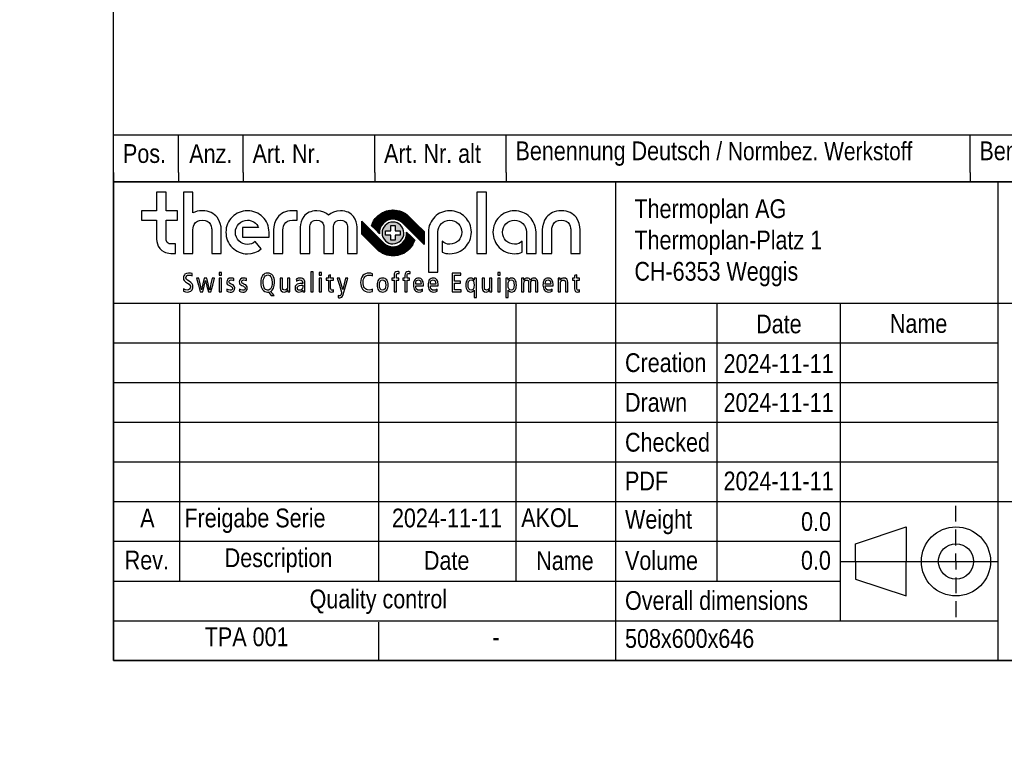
# Model space of a CAD drawing. Header units: millimetres. Extents: x 0 to 200, y 0 to 287.
# Tile 1 of 78: x 0 to 105, y 0 to 78. Entities that reach past the tile are written whole.
import ezdxf
from ezdxf import colors
from ezdxf.entities.mleader import LeaderData, LeaderLine
from ezdxf.math import Vec2, Vec3

# ---------------------------------------------------------------- set-up
doc = ezdxf.new("R2010")
doc.units = ezdxf.units.MM
for name, color, linetype in [('Cartouche', 7, 'Continuous'), ('Défaut', 7, 'Continuous'), ('EBENE_1', 7, 'Continuous'), ('Marges', 7, 'Continuous'), ('Standard', 7, 'Continuous')]:
    doc.layers.add(name, color=color, linetype=linetype)

# ---------------------------------------------------------------- blocks, each defined once
blk = doc.blocks.new('_Dot')
at = {"color": 0, "linetype": 'ByBlock', "lineweight": -2}
blk.add_line((-0.5, 0), (-1, 0), dxfattribs=at)
at = {"color": 0, "linetype": 'ByBlock', "const_width": 0.5}
blk.add_lwpolyline([(-0.25, 0, 1), (0.25, 0, 1)], format="xyb", close=True, dxfattribs=at)
blk = doc.blocks.new('SE5')
at = {"layer": 'EBENE_1', "color": 7, "linetype": 'Continuous'}
for points in [[(31, 49.26), (31.12, 49.26), (31.24, 49.26), (31.24, 50.33), (31.24, 51.4), (31.12, 51.4), (31, 51.4), (31, 50.33), (31, 49.26)], [(39.87, 49.26), (39.99, 49.26), (40.11, 49.26), (40.11, 49.89), (40.11, 50.52), (40.24, 50.52), (40.37, 50.52), (40.37, 50.62), (40.37, 50.72), (40.24, 50.72), (40.11, 50.72), (40.11, 50.87), (40.11, 51.02), (40.12, 51.12), (40.15, 51.19), (40.2, 51.23), (40.28, 51.24), (40.36, 51.23), (40.42, 51.21), (40.42, 51.31), (40.42, 51.41), (40.33, 51.43), (40.23, 51.44), (40.07, 51.41), (39.96, 51.33), (39.89, 51.2), (39.87, 51.04), (39.87, 50.88), (39.87, 50.72), (39.75, 50.72), (39.64, 50.72), (39.64, 50.62), (39.64, 50.52), (39.75, 50.52), (39.87, 50.52), (39.87, 49.89), (39.87, 49.26)], [(41.02, 49.26), (41.14, 49.26), (41.26, 49.26), (41.26, 49.89), (41.26, 50.52), (41.39, 50.52), (41.52, 50.52), (41.52, 50.62), (41.52, 50.72), (41.39, 50.72), (41.26, 50.72), (41.26, 50.87), (41.26, 51.02), (41.27, 51.12), (41.3, 51.19), (41.35, 51.23), (41.44, 51.24), (41.51, 51.23), (41.57, 51.21), (41.57, 51.31), (41.57, 51.41), (41.48, 51.43), (41.38, 51.44), (41.22, 51.41), (41.11, 51.33), (41.04, 51.2), (41.02, 51.04), (41.02, 50.88), (41.02, 50.72), (40.91, 50.72), (40.79, 50.72), (40.79, 50.62), (40.79, 50.52), (40.91, 50.52), (41.02, 50.52), (41.02, 49.89), (41.02, 49.26)], [(18.35, 51.21), (18.19, 51.25), (17.99, 51.27), (17.78, 51.24), (17.6, 51.15), (17.54, 51.08), (17.48, 50.99), (17.45, 50.89), (17.44, 50.77), (17.46, 50.6), (17.52, 50.46), (17.66, 50.33), (17.88, 50.18), (18.04, 50.07), (18.13, 49.97), (18.18, 49.88), (18.19, 49.77), (18.16, 49.66), (18.09, 49.56), (17.98, 49.49), (17.83, 49.46), (17.64, 49.5), (17.45, 49.59), (17.45, 49.46), (17.45, 49.33), (17.64, 49.27), (17.87, 49.24), (18, 49.26), (18.12, 49.29), (18.22, 49.34), (18.3, 49.41), (18.37, 49.49), (18.41, 49.59), (18.44, 49.69), (18.45, 49.81), (18.43, 49.97), (18.36, 50.12), (18.23, 50.25), (18.04, 50.39), (17.87, 50.5), (17.76, 50.59), (17.71, 50.67), (17.7, 50.76), (17.72, 50.88), (17.79, 50.97), (17.88, 51.03), (18.01, 51.06), (18.19, 51.03), (18.35, 50.96), (18.35, 51.09), (18.35, 51.21)], [(20.74, 50.72), (20.62, 50.72), (20.5, 50.72), (20.36, 50.11), (20.23, 49.5), (20.22, 49.5), (20.22, 49.5), (20.08, 50.11), (19.93, 50.72), (19.79, 50.72), (19.65, 50.72), (19.51, 50.11), (19.37, 49.5), (19.37, 49.5), (19.37, 49.5), (19.23, 50.11), (19.09, 50.72), (18.96, 50.72), (18.84, 50.72), (19.03, 49.99), (19.22, 49.26), (19.36, 49.26), (19.5, 49.26), (19.64, 49.88), (19.78, 50.49), (19.78, 50.49), (19.78, 50.49), (19.93, 49.88), (20.09, 49.26), (20.22, 49.26), (20.36, 49.26), (20.55, 49.99), (20.74, 50.72)], [(21.23, 51.03), (21.36, 51.03), (21.49, 51.03), (21.49, 51.17), (21.49, 51.32), (21.36, 51.32), (21.23, 51.32), (21.23, 51.17), (21.23, 51.03)], [(21.24, 49.26), (21.36, 49.26), (21.48, 49.26), (21.48, 49.99), (21.48, 50.72), (21.36, 50.72), (21.24, 50.72), (21.24, 49.99), (21.24, 49.26)], [(22.04, 49.33), (22.22, 49.27), (22.43, 49.24), (22.55, 49.25), (22.65, 49.28), (22.73, 49.32), (22.79, 49.38), (22.88, 49.52), (22.9, 49.69), (22.88, 49.82), (22.82, 49.92), (22.73, 50), (22.61, 50.06), (22.57, 50.08), (22.53, 50.1), (22.42, 50.15), (22.35, 50.2), (22.3, 50.27), (22.28, 50.34), (22.3, 50.42), (22.34, 50.49), (22.42, 50.53), (22.52, 50.54), (22.68, 50.52), (22.81, 50.48), (22.81, 50.58), (22.82, 50.69), (22.68, 50.72), (22.51, 50.74), (22.32, 50.71), (22.17, 50.62), (22.08, 50.48), (22.04, 50.32), (22.06, 50.19), (22.11, 50.09), (22.2, 50.01), (22.33, 49.94), (22.41, 49.91), (22.49, 49.87), (22.57, 49.82), (22.63, 49.77), (22.66, 49.71), (22.67, 49.64), (22.66, 49.56), (22.6, 49.5), (22.52, 49.45), (22.4, 49.44), (22.22, 49.47), (22.06, 49.55), (22.05, 49.44), (22.04, 49.33)], [(23.38, 49.33), (23.56, 49.27), (23.77, 49.24), (23.89, 49.25), (23.99, 49.28), (24.07, 49.32), (24.13, 49.38), (24.22, 49.52), (24.24, 49.69), (24.22, 49.82), (24.16, 49.92), (24.07, 50), (23.95, 50.06), (23.91, 50.08), (23.87, 50.1), (23.76, 50.15), (23.69, 50.2), (23.64, 50.27), (23.62, 50.34), (23.64, 50.42), (23.68, 50.49), (23.76, 50.53), (23.86, 50.54), (24.02, 50.52), (24.15, 50.48), (24.15, 50.58), (24.16, 50.69), (24.02, 50.72), (23.85, 50.74), (23.66, 50.71), (23.51, 50.62), (23.42, 50.48), (23.38, 50.32), (23.4, 50.19), (23.45, 50.09), (23.54, 50.01), (23.67, 49.94), (23.75, 49.91), (23.83, 49.87), (23.91, 49.82), (23.97, 49.77), (24, 49.71), (24.01, 49.64), (24, 49.56), (23.94, 49.5), (23.86, 49.45), (23.74, 49.44), (23.56, 49.47), (23.4, 49.55), (23.39, 49.44), (23.38, 49.33)], [(27.1, 48.89), (26.91, 49.1), (26.72, 49.32), (26.82, 49.37), (26.9, 49.45), (26.97, 49.55), (27.03, 49.66), (27.11, 49.93), (27.14, 50.28), (27.13, 50.5), (27.09, 50.69), (27.03, 50.86), (26.95, 51.01), (26.84, 51.12), (26.72, 51.2), (26.58, 51.26), (26.42, 51.27), (26.25, 51.26), (26.1, 51.21), (25.98, 51.13), (25.87, 51.01), (25.78, 50.87), (25.72, 50.69), (25.68, 50.48), (25.67, 50.24), (25.68, 50.02), (25.72, 49.82), (25.78, 49.65), (25.87, 49.51), (25.97, 49.4), (26.1, 49.31), (26.24, 49.26), (26.4, 49.24), (26.42, 49.25), (26.45, 49.25), (26.47, 49.25), (26.49, 49.26), (26.64, 49.07), (26.79, 48.89), (26.95, 48.89), (27.1, 48.89)], [(25.93, 50.24), (25.94, 50.45), (25.97, 50.63), (26.02, 50.77), (26.08, 50.88), (26.15, 50.97), (26.23, 51.02), (26.32, 51.06), (26.42, 51.07), (26.53, 51.05), (26.63, 51), (26.71, 50.92), (26.77, 50.82), (26.85, 50.57), (26.88, 50.28), (26.87, 50.07), (26.84, 49.89), (26.8, 49.75), (26.74, 49.63), (26.66, 49.55), (26.58, 49.49), (26.49, 49.46), (26.4, 49.45), (26.28, 49.47), (26.18, 49.52), (26.1, 49.59), (26.04, 49.69), (25.96, 49.95), (25.93, 50.24)], [(28.77, 50.72), (28.65, 50.72), (28.53, 50.72), (28.53, 50.28), (28.53, 49.84), (28.51, 49.67), (28.45, 49.55), (28.35, 49.47), (28.23, 49.45), (28.12, 49.47), (28.05, 49.53), (28, 49.63), (27.99, 49.78), (27.99, 50.25), (27.99, 50.72), (27.87, 50.72), (27.75, 50.72), (27.75, 50.21), (27.75, 49.71), (27.78, 49.5), (27.86, 49.36), (28, 49.27), (28.17, 49.24), (28.29, 49.26), (28.39, 49.3), (28.47, 49.37), (28.54, 49.48), (28.54, 49.48), (28.54, 49.48), (28.55, 49.37), (28.55, 49.26), (28.67, 49.26), (28.78, 49.26), (28.78, 49.42), (28.77, 49.58), (28.77, 50.15), (28.77, 50.72)], [(29.47, 50.39), (29.54, 50.45), (29.63, 50.5), (29.73, 50.53), (29.84, 50.54), (29.98, 50.52), (30.09, 50.45), (30.13, 50.35), (30.14, 50.22), (30.14, 50.19), (30.14, 50.15), (30.07, 50.15), (30, 50.15), (29.83, 50.14), (29.68, 50.12), (29.56, 50.07), (29.47, 50.01), (29.4, 49.94), (29.35, 49.86), (29.33, 49.77), (29.32, 49.66), (29.35, 49.48), (29.44, 49.35), (29.57, 49.27), (29.74, 49.24), (29.88, 49.26), (30, 49.31), (30.08, 49.38), (30.14, 49.46), (30.15, 49.46), (30.15, 49.46), (30.16, 49.36), (30.16, 49.26), (30.27, 49.26), (30.38, 49.26), (30.37, 49.36), (30.37, 49.49), (30.37, 49.87), (30.37, 50.24), (30.36, 50.38), (30.33, 50.48), (30.29, 50.55), (30.24, 50.6), (30.11, 50.69), (30, 50.72), (29.85, 50.74), (29.64, 50.71), (29.44, 50.62), (29.46, 50.51), (29.47, 50.39)], [(31.88, 51.03), (32.01, 51.03), (32.14, 51.03), (32.14, 51.17), (32.14, 51.32), (32.01, 51.32), (31.88, 51.32), (31.88, 51.17), (31.88, 51.03)], [(31.89, 49.26), (32.01, 49.26), (32.13, 49.26), (32.13, 49.99), (32.13, 50.72), (32.01, 50.72), (31.89, 50.72), (31.89, 49.99), (31.89, 49.26)], [(33.41, 49.48), (33.34, 49.45), (33.26, 49.44), (33.19, 49.45), (33.15, 49.49), (33.12, 49.56), (33.11, 49.67), (33.11, 50.09), (33.11, 50.52), (33.26, 50.52), (33.41, 50.52), (33.41, 50.62), (33.41, 50.72), (33.26, 50.72), (33.11, 50.72), (33.11, 50.9), (33.11, 51.08), (32.99, 51.05), (32.87, 51.01), (32.87, 50.87), (32.87, 50.72), (32.76, 50.72), (32.64, 50.72), (32.64, 50.62), (32.64, 50.52), (32.76, 50.52), (32.87, 50.52), (32.87, 50.06), (32.87, 49.59), (32.89, 49.43), (32.96, 49.32), (33.06, 49.26), (33.21, 49.24), (33.31, 49.26), (33.41, 49.28), (33.41, 49.38), (33.41, 49.48)], [(34.94, 50.72), (34.82, 50.72), (34.7, 50.72), (34.55, 50.12), (34.4, 49.53), (34.4, 49.53), (34.4, 49.53), (34.23, 50.12), (34.07, 50.72), (33.95, 50.72), (33.82, 50.72), (34.05, 49.98), (34.28, 49.24), (34.25, 49.13), (34.22, 49.02), (34.19, 48.93), (34.15, 48.87), (34.11, 48.84), (34.06, 48.84), (33.99, 48.85), (33.93, 48.87), (33.93, 48.76), (33.92, 48.65), (34, 48.64), (34.08, 48.63), (34.2, 48.65), (34.3, 48.71), (34.38, 48.81), (34.44, 48.97), (34.69, 49.84), (34.94, 50.72)], [(37.56, 49.55), (37.39, 49.49), (37.2, 49.46), (37.05, 49.48), (36.92, 49.52), (36.81, 49.6), (36.72, 49.69), (36.65, 49.82), (36.6, 49.96), (36.57, 50.13), (36.56, 50.31), (36.58, 50.48), (36.61, 50.63), (36.67, 50.76), (36.75, 50.87), (36.84, 50.95), (36.95, 51.01), (37.06, 51.04), (37.18, 51.06), (37.38, 51.03), (37.56, 50.96), (37.56, 51.08), (37.56, 51.2), (37.39, 51.25), (37.18, 51.27), (36.99, 51.25), (36.82, 51.2), (36.67, 51.12), (36.55, 51), (36.44, 50.85), (36.37, 50.68), (36.32, 50.48), (36.3, 50.26), (36.31, 50.06), (36.35, 49.88), (36.42, 49.7), (36.51, 49.55), (36.64, 49.42), (36.79, 49.33), (36.98, 49.27), (37.2, 49.24), (37.38, 49.26), (37.56, 49.3), (37.56, 49.43), (37.56, 49.55)], [(38.06, 49.99), (38.07, 49.83), (38.1, 49.68), (38.14, 49.55), (38.21, 49.45), (38.29, 49.36), (38.39, 49.3), (38.51, 49.26), (38.64, 49.24), (38.78, 49.26), (38.9, 49.3), (39, 49.36), (39.08, 49.45), (39.14, 49.55), (39.19, 49.68), (39.22, 49.83), (39.23, 49.99), (39.22, 50.15), (39.19, 50.3), (39.14, 50.43), (39.08, 50.54), (39, 50.62), (38.9, 50.68), (38.78, 50.72), (38.64, 50.74), (38.51, 50.72), (38.39, 50.68), (38.29, 50.62), (38.21, 50.54), (38.14, 50.43), (38.1, 50.3), (38.07, 50.15), (38.06, 49.99)], [(38.31, 49.99), (38.33, 50.23), (38.39, 50.4), (38.5, 50.51), (38.64, 50.54), (38.79, 50.51), (38.9, 50.4), (38.96, 50.23), (38.98, 49.99), (38.96, 49.75), (38.9, 49.58), (38.79, 49.47), (38.64, 49.44), (38.5, 49.47), (38.39, 49.58), (38.33, 49.75), (38.31, 49.99)], [(42.99, 49.92), (42.99, 49.98), (42.99, 50.05), (42.96, 50.34), (42.91, 50.45), (42.86, 50.55), (42.78, 50.63), (42.7, 50.69), (42.59, 50.73), (42.48, 50.74), (42.35, 50.72), (42.24, 50.68), (42.14, 50.62), (42.06, 50.54), (42, 50.43), (41.95, 50.3), (41.93, 50.15), (41.92, 49.99), (41.93, 49.83), (41.96, 49.68), (42, 49.55), (42.07, 49.45), (42.15, 49.36), (42.25, 49.3), (42.37, 49.26), (42.5, 49.24), (42.72, 49.27), (42.91, 49.33), (42.9, 49.44), (42.9, 49.55), (42.74, 49.46), (42.56, 49.43), (42.39, 49.46), (42.27, 49.55), (42.19, 49.7), (42.17, 49.92), (42.58, 49.92), (42.99, 49.92)], [(42.17, 50.1), (42.2, 50.32), (42.26, 50.46), (42.35, 50.53), (42.46, 50.55), (42.59, 50.53), (42.68, 50.44), (42.73, 50.3), (42.75, 50.1), (42.46, 50.1), (42.17, 50.1)], [(44.55, 49.92), (44.55, 49.98), (44.55, 50.05), (44.52, 50.34), (44.48, 50.45), (44.42, 50.55), (44.35, 50.63), (44.26, 50.69), (44.16, 50.73), (44.04, 50.74), (43.91, 50.72), (43.8, 50.68), (43.7, 50.62), (43.62, 50.54), (43.56, 50.43), (43.52, 50.3), (43.49, 50.15), (43.48, 49.99), (43.49, 49.83), (43.52, 49.68), (43.56, 49.55), (43.63, 49.45), (43.71, 49.36), (43.81, 49.3), (43.93, 49.26), (44.06, 49.24), (44.28, 49.27), (44.47, 49.33), (44.46, 49.44), (44.46, 49.55), (44.31, 49.46), (44.13, 49.43), (43.95, 49.46), (43.83, 49.55), (43.75, 49.7), (43.73, 49.92), (44.14, 49.92), (44.55, 49.92)], [(43.73, 50.1), (43.76, 50.32), (43.82, 50.46), (43.92, 50.53), (44.03, 50.55), (44.15, 50.53), (44.24, 50.44), (44.29, 50.3), (44.31, 50.1), (44.02, 50.1), (43.73, 50.1)], [(46.06, 49.26), (46.54, 49.26), (47.02, 49.26), (47.02, 49.37), (47.02, 49.48), (46.66, 49.48), (46.31, 49.48), (46.31, 49.83), (46.31, 50.19), (46.63, 50.19), (46.95, 50.19), (46.95, 50.3), (46.95, 50.4), (46.63, 50.4), (46.31, 50.4), (46.31, 50.72), (46.31, 51.04), (46.65, 51.04), (46.98, 51.04), (46.98, 51.14), (46.98, 51.25), (46.52, 51.25), (46.06, 51.25), (46.06, 50.26), (46.06, 49.26)], [(48.39, 48.65), (48.51, 48.65), (48.63, 48.65), (48.63, 49.55), (48.63, 50.45), (48.64, 50.58), (48.64, 50.72), (48.53, 50.72), (48.41, 50.72), (48.41, 50.61), (48.4, 50.5), (48.4, 50.5), (48.4, 50.5), (48.34, 50.59), (48.26, 50.66), (48.16, 50.72), (48.02, 50.74), (47.91, 50.73), (47.81, 50.69), (47.73, 50.63), (47.65, 50.55), (47.6, 50.45), (47.55, 50.32), (47.52, 50.17), (47.52, 49.99), (47.52, 49.81), (47.55, 49.66), (47.6, 49.53), (47.65, 49.43), (47.73, 49.35), (47.81, 49.29), (47.91, 49.26), (48.02, 49.24), (48.13, 49.26), (48.23, 49.3), (48.31, 49.36), (48.39, 49.46), (48.39, 49.46), (48.39, 49.46), (48.39, 49.06), (48.39, 48.65)], [(48.39, 49.99), (48.37, 49.75), (48.32, 49.58), (48.22, 49.47), (48.07, 49.44), (47.93, 49.47), (47.83, 49.58), (47.77, 49.75), (47.75, 49.99), (47.77, 50.23), (47.83, 50.4), (47.93, 50.51), (48.07, 50.54), (48.22, 50.51), (48.32, 50.4), (48.37, 50.23), (48.39, 49.99)], [(50.27, 50.72), (50.15, 50.72), (50.03, 50.72), (50.03, 50.28), (50.03, 49.84), (50.01, 49.67), (49.94, 49.55), (49.85, 49.47), (49.72, 49.45), (49.62, 49.47), (49.54, 49.53), (49.5, 49.63), (49.48, 49.78), (49.48, 50.25), (49.48, 50.72), (49.36, 50.72), (49.24, 50.72), (49.24, 50.21), (49.24, 49.71), (49.27, 49.5), (49.36, 49.36), (49.49, 49.27), (49.67, 49.24), (49.78, 49.26), (49.88, 49.3), (49.97, 49.37), (50.03, 49.48), (50.04, 49.48), (50.04, 49.48), (50.04, 49.37), (50.05, 49.26), (50.16, 49.26), (50.28, 49.26), (50.27, 49.42), (50.27, 49.58), (50.27, 50.15), (50.27, 50.72)], [(50.9, 51.03), (51.03, 51.03), (51.16, 51.03), (51.16, 51.17), (51.16, 51.32), (51.03, 51.32), (50.9, 51.32), (50.9, 51.17), (50.9, 51.03)], [(50.91, 49.26), (51.03, 49.26), (51.15, 49.26), (51.15, 49.99), (51.15, 50.72), (51.03, 50.72), (50.91, 50.72), (50.91, 49.99), (50.91, 49.26)], [(51.77, 48.65), (51.89, 48.65), (52.01, 48.65), (52.01, 49.06), (52.01, 49.46), (52.01, 49.46), (52.02, 49.46), (52.09, 49.36), (52.18, 49.3), (52.27, 49.26), (52.39, 49.24), (52.5, 49.26), (52.59, 49.29), (52.68, 49.35), (52.75, 49.43), (52.81, 49.53), (52.85, 49.66), (52.88, 49.81), (52.89, 49.99), (52.88, 50.17), (52.85, 50.32), (52.81, 50.45), (52.75, 50.55), (52.68, 50.63), (52.59, 50.69), (52.5, 50.73), (52.39, 50.74), (52.25, 50.72), (52.14, 50.66), (52.06, 50.59), (52.01, 50.5), (52, 50.5), (52, 50.5), (52, 50.61), (51.99, 50.72), (51.88, 50.72), (51.76, 50.72), (51.77, 50.58), (51.77, 50.45), (51.77, 49.55), (51.77, 48.65)], [(52.01, 49.99), (52.03, 50.23), (52.09, 50.4), (52.19, 50.51), (52.33, 50.54), (52.47, 50.51), (52.57, 50.4), (52.63, 50.23), (52.65, 49.99), (52.63, 49.75), (52.57, 49.58), (52.47, 49.47), (52.33, 49.44), (52.19, 49.47), (52.09, 49.58), (52.03, 49.75), (52.01, 49.99)], [(53.45, 49.26), (53.57, 49.26), (53.69, 49.26), (53.69, 49.71), (53.69, 50.16), (53.71, 50.33), (53.76, 50.45), (53.85, 50.51), (53.96, 50.53), (54.06, 50.52), (54.13, 50.47), (54.17, 50.38), (54.19, 50.26), (54.19, 49.76), (54.19, 49.26), (54.31, 49.26), (54.43, 49.26), (54.43, 49.71), (54.43, 50.16), (54.44, 50.33), (54.5, 50.45), (54.58, 50.51), (54.7, 50.53), (54.79, 50.52), (54.86, 50.47), (54.91, 50.38), (54.92, 50.26), (54.92, 49.76), (54.92, 49.26), (55.04, 49.26), (55.16, 49.26), (55.16, 49.77), (55.16, 50.27), (55.13, 50.48), (55.04, 50.62), (54.91, 50.71), (54.74, 50.74), (54.63, 50.72), (54.53, 50.68), (54.45, 50.61), (54.39, 50.51), (54.32, 50.61), (54.25, 50.68), (54.15, 50.72), (54.04, 50.74), (53.93, 50.72), (53.83, 50.68), (53.75, 50.61), (53.69, 50.5), (53.68, 50.5), (53.68, 50.5), (53.68, 50.61), (53.67, 50.72), (53.56, 50.72), (53.44, 50.72), (53.45, 50.56), (53.45, 50.4), (53.45, 49.83), (53.45, 49.26)], [(56.79, 49.92), (56.79, 49.98), (56.79, 50.05), (56.76, 50.34), (56.71, 50.45), (56.66, 50.55), (56.58, 50.63), (56.5, 50.69), (56.4, 50.73), (56.28, 50.74), (56.15, 50.72), (56.04, 50.68), (55.94, 50.62), (55.86, 50.54), (55.8, 50.43), (55.75, 50.3), (55.73, 50.15), (55.72, 49.99), (55.73, 49.83), (55.76, 49.68), (55.8, 49.55), (55.87, 49.45), (55.95, 49.36), (56.05, 49.3), (56.17, 49.26), (56.3, 49.24), (56.52, 49.27), (56.71, 49.33), (56.7, 49.44), (56.7, 49.55), (56.55, 49.46), (56.36, 49.43), (56.19, 49.46), (56.07, 49.55), (55.99, 49.7), (55.97, 49.92), (56.38, 49.92), (56.79, 49.92)], [(55.97, 50.1), (56, 50.32), (56.06, 50.46), (56.15, 50.53), (56.27, 50.55), (56.39, 50.53), (56.48, 50.44), (56.53, 50.3), (56.55, 50.1), (56.26, 50.1), (55.97, 50.1)], [(57.34, 49.26), (57.46, 49.26), (57.58, 49.26), (57.58, 49.7), (57.58, 50.14), (57.6, 50.31), (57.66, 50.43), (57.76, 50.51), (57.88, 50.53), (57.99, 50.51), (58.06, 50.45), (58.11, 50.35), (58.12, 50.2), (58.12, 49.73), (58.12, 49.26), (58.24, 49.26), (58.36, 49.26), (58.36, 49.77), (58.36, 50.27), (58.33, 50.48), (58.25, 50.62), (58.11, 50.71), (57.94, 50.74), (57.82, 50.72), (57.72, 50.68), (57.64, 50.61), (57.57, 50.5), (57.57, 50.5), (57.57, 50.5), (57.56, 50.61), (57.56, 50.72), (57.44, 50.72), (57.33, 50.72), (57.33, 50.56), (57.34, 50.4), (57.34, 49.83), (57.34, 49.26)], [(59.62, 49.48), (59.55, 49.45), (59.47, 49.44), (59.4, 49.45), (59.36, 49.49), (59.33, 49.56), (59.32, 49.67), (59.32, 50.09), (59.32, 50.52), (59.47, 50.52), (59.62, 50.52), (59.62, 50.62), (59.62, 50.72), (59.47, 50.72), (59.32, 50.72), (59.32, 50.9), (59.32, 51.08), (59.2, 51.05), (59.08, 51.01), (59.08, 50.87), (59.08, 50.72), (58.97, 50.72), (58.85, 50.72), (58.85, 50.62), (58.85, 50.52), (58.97, 50.52), (59.08, 50.52), (59.08, 50.06), (59.08, 49.59), (59.1, 49.43), (59.17, 49.32), (59.27, 49.26), (59.42, 49.24), (59.52, 49.26), (59.62, 49.28), (59.62, 49.38), (59.62, 49.48)], [(30.14, 49.79), (30.12, 49.65), (30.05, 49.54), (29.94, 49.46), (29.8, 49.43), (29.69, 49.44), (29.62, 49.5), (29.57, 49.58), (29.56, 49.68), (29.58, 49.8), (29.66, 49.89), (29.79, 49.96), (29.97, 49.98), (30.06, 49.98), (30.14, 49.98), (30.14, 49.89), (30.14, 49.79)]]:
    blk.add_lwpolyline(points, close=True, dxfattribs=at)
blk = doc.blocks.new('SE4')
at = {"layer": 'Défaut'}
blk.add_blockref('SE5', (0, 0), dxfattribs=at)

msp = doc.modelspace()

# ---------------------------------------------------------------- hatches: boundary and pattern name
at = {"layer": 'Défaut', "linetype": 'Continuous'}
h = msp.add_hatch(dxfattribs=at)
h.set_pattern_fill('LINE', scale=0.0314961, angle=45, style=0)
edge = h.paths.add_edge_path()
edge.add_spline(control_points=[(38.05, 57.29), (37.78, 57.02), (37.57, 56.68), (37.46, 56.31), (37.5, 56.27), (38.14, 55.63), (38.33, 55.44), (38.28, 55.87), (38.43, 56.29), (38.74, 56.6), (39.29, 57.15), (40.19, 57.16), (40.75, 56.62), (40.75, 56.62), (42.92, 54.45), (43.07, 54.3), (43.07, 54.3), (43.07, 55.68), (43.07, 55.68), (42.91, 55.84), (41.45, 57.3), (41.45, 57.3), (40.5, 58.23), (38.98, 58.22), (38.05, 57.29)], knot_values=[0, 0, 0, 0, 0.125, 0.125, 0.125, 0.25, 0.25, 0.25, 0.375, 0.375, 0.375, 0.5, 0.5, 0.5, 0.625, 0.625, 0.625, 0.75, 0.75, 0.75, 0.875, 0.875, 0.875, 1, 1, 1, 1], degree=3, periodic=0)
h = msp.add_hatch(dxfattribs=at)
h.set_pattern_fill('LINE', scale=0.0314961, angle=45, style=0)
edge = h.paths.add_edge_path()
edge.add_spline(control_points=[(36.44, 56.79), (36.44, 56.79), (36.44, 55.41), (36.44, 55.41), (36.6, 55.25), (38.07, 53.78), (38.07, 53.79), (39.01, 52.86), (40.53, 52.87), (41.47, 53.8), (41.74, 54.07), (41.94, 54.41), (42.06, 54.78), (42.01, 54.82), (41.37, 55.46), (41.19, 55.64), (41.23, 55.22), (41.08, 54.8), (40.77, 54.49), (40.23, 53.94), (39.32, 53.93), (38.76, 54.47), (38.76, 54.47), (36.59, 56.64), (36.44, 56.79)], knot_values=[0, 0, 0, 0, 0.125, 0.125, 0.125, 0.25, 0.25, 0.25, 0.375, 0.375, 0.375, 0.5, 0.5, 0.5, 0.625, 0.625, 0.625, 0.75, 0.75, 0.75, 0.875, 0.875, 0.875, 1, 1, 1, 1], degree=3, periodic=0)
at = {"layer": 'EBENE_1', "linetype": 'Continuous'}
h = msp.add_hatch(color=7, dxfattribs=at)
edge = h.paths.add_edge_path()
edge.add_spline(control_points=[(40.88, 55.78), (40.75, 56.41), (40.13, 56.81), (39.51, 56.68), (38.88, 56.54), (38.48, 55.93), (38.61, 55.3), (38.75, 54.67), (39.36, 54.27), (39.99, 54.41), (40.61, 54.54), (41.01, 55.16), (40.88, 55.78)], knot_values=[0, 0, 0, 0, 0.25, 0.25, 0.25, 0.5, 0.5, 0.5, 0.75, 0.75, 0.75, 1, 1, 1, 1], degree=3, periodic=0)
edge = h.paths.add_edge_path()
edge.add_spline(control_points=[(38.96, 55.78), (38.96, 55.78), (38.96, 55.31), (38.96, 55.31), (38.96, 55.31), (39.51, 55.31), (39.51, 55.31), (39.51, 55.31), (39.51, 54.76), (39.51, 54.76), (39.51, 54.76), (39.98, 54.76), (39.98, 54.76), (39.98, 54.76), (39.98, 55.31), (39.98, 55.31), (39.98, 55.31), (40.53, 55.31), (40.53, 55.31), (40.53, 55.31), (40.53, 55.78), (40.53, 55.78), (40.53, 55.78), (39.98, 55.78), (39.98, 55.78), (39.98, 55.78), (39.98, 56.33), (39.98, 56.33), (39.98, 56.33), (39.51, 56.33), (39.51, 56.33), (39.51, 56.33), (39.51, 55.78), (39.51, 55.78), (39.51, 55.78), (38.96, 55.78), (38.96, 55.78)], knot_values=[0, 0, 0, 0, 0.083333, 0.083333, 0.083333, 0.166667, 0.166667, 0.166667, 0.25, 0.25, 0.25, 0.333333, 0.333333, 0.333333, 0.416667, 0.416667, 0.416667, 0.5, 0.5, 0.5, 0.583333, 0.583333, 0.583333, 0.666667, 0.666667, 0.666667, 0.75, 0.75, 0.75, 0.833333, 0.833333, 0.833333, 0.916667, 0.916667, 0.916667, 1, 1, 1, 1], degree=3, periodic=0)

# ---------------------------------------------------------------- linework, layer by layer
at = {"layer": 'Cartouche', "color": 7, "linetype": 'Continuous'}
for p, q in [((10, 60.99), (10, 9.99)), ((200, 60.99), (10, 60.99)), ((63.46, 60.99), (63.46, 9.99)), ((104.14, 60.99), (104.14, 9.99)), ((10, 48.07), (66.46, 48.07)), ((17.01, 48.07), (17.01, 18.46)), ((38.2, 48.07), (38.2, 18.46)), ((52.84, 48.07), (52.84, 18.46)), ((66.46, 48.07), (200, 48.07)), ((74.24, 48.07), (74.24, 18.46)), ((87.36, 48.07), (87.36, 26.92)), ((9.94, 43.83), (63.57, 43.83)), ((63.46, 43.84), (104.14, 43.84)), ((10, 39.61), (63.46, 39.61)), ((63.46, 39.61), (104.14, 39.61)), ((10, 35.38), (63.46, 35.38)), ((63.46, 35.38), (104.14, 35.38)), ((10, 31.15), (63.46, 31.15)), ((63.46, 31.15), (104.14, 31.15)), ((10, 26.92), (63.46, 26.92)), ((63.46, 26.92), (200, 26.92)), ((87.36, 26.92), (87.36, 14.23)), ((99.7, 24.79), (99.7, 26.48)), ((89, 22.43), (94.4, 24.23)), ((94.4, 24.23), (94.4, 20.55)), ((99.7, 22.24), (99.7, 23.94)), ((10, 22.69), (63.46, 22.69)), ((63.46, 22.69), (87.36, 22.69)), ((89, 20.55), (89, 22.43)), ((99.7, 20.55), (99.7, 21.4)), ((87.47, 20.55), (104.14, 20.55)), ((89, 20.55), (89, 18.67)), ((94.4, 16.87), (94.4, 20.55)), ((99.7, 20.55), (99.7, 19.7)), ((10, 18.46), (87.36, 18.46)), ((89, 18.67), (94.4, 16.87)), ((99.7, 18.85), (99.7, 17.16)), ((99.7, 16.31), (99.7, 14.62)), ((10, 14.23), (87.36, 14.23)), ((38.2, 14.09), (38.2, 10)), ((87.36, 14.23), (104.14, 14.23))]:
    msp.add_line(p, q, dxfattribs=at)
for radius in [3.68, 1.88]:
    msp.add_circle((99.7, 20.55), radius, dxfattribs=at)
at = {"layer": 'Défaut', "color": 7, "linetype": 'Continuous'}
for p, q in [((10, 61.99), (10, 65.99)), ((10, 65.99), (200, 65.99)), ((16.9, 61.99), (16.9, 65.99)), ((23.8, 61.99), (23.8, 65.99)), ((37.8, 61.99), (37.8, 65.99)), ((51.8, 61.99), (51.8, 65.99)), ((101.2, 61.99), (101.2, 65.99)), ((10, 61.99), (10, 60.99)), ((16.9, 61.99), (16.9, 60.99)), ((23.8, 61.99), (23.8, 60.99)), ((37.8, 61.99), (37.8, 60.99)), ((51.8, 61.99), (51.8, 60.99)), ((101.2, 61.99), (101.2, 60.99)), ((10, 60.99), (200, 60.99)), ((10, 60.99), (200, 60.99)), ((10, 9.99), (200, 9.99))]:
    msp.add_line(p, q, dxfattribs=at)
at = {"layer": 'EBENE_1', "color": 7, "linetype": 'Continuous'}
for p, q in [((49.7, 59.9), (48.69, 59.9)), ((48.69, 59.9), (48.69, 53.37)), ((49.7, 53.37), (49.7, 59.9)), ((48.69, 53.37), (49.7, 53.37))]:
    msp.add_line(p, q, dxfattribs=at)
for points in [[(16.79, 56.9), (16.79, 57.41), (16.79, 57.91), (16.19, 57.91), (15.59, 57.91), (15.59, 58.91), (15.59, 59.9), (15.08, 59.9), (14.58, 59.9), (14.58, 58.91), (14.58, 57.91), (13.77, 57.91), (12.97, 57.91), (12.97, 57.41), (12.97, 56.9), (13.77, 56.9), (14.58, 56.9), (14.58, 55.89), (14.58, 54.88), (14.6, 54.64), (14.66, 54.39), (14.76, 54.14), (14.92, 53.9), (15.12, 53.69), (15.39, 53.52), (15.54, 53.46), (15.71, 53.41), (15.89, 53.38), (16.09, 53.37), (16.34, 53.37), (16.6, 53.37), (16.6, 53.87), (16.6, 54.38), (16.34, 54.38), (16.09, 54.38), (15.92, 54.4), (15.8, 54.44), (15.72, 54.51), (15.67, 54.59), (15.6, 54.77), (15.59, 54.89), (15.59, 55.9), (15.59, 56.9), (16.19, 56.9), (16.79, 56.9)], [(19.45, 57.91), (19.16, 57.9), (18.9, 57.85), (18.66, 57.77), (18.44, 57.68), (18.44, 58.79), (18.44, 59.9), (17.94, 59.9), (17.43, 59.9), (17.43, 56.64), (17.43, 53.37), (17.94, 53.37), (18.44, 53.37), (18.44, 54.63), (18.44, 55.89), (18.46, 56.08), (18.51, 56.25), (18.59, 56.45), (18.73, 56.65), (18.92, 56.79), (19.16, 56.88), (19.45, 56.9), (19.74, 56.88), (19.98, 56.79), (20.17, 56.65), (20.31, 56.45), (20.4, 56.25), (20.44, 56.07), (20.46, 55.94), (20.46, 55.89), (20.46, 54.63), (20.46, 53.37), (20.97, 53.37), (21.47, 53.37), (21.47, 54.63), (21.47, 55.89), (21.44, 56.21), (21.36, 56.55), (21.22, 56.89), (21.02, 57.21), (20.89, 57.35), (20.74, 57.49), (20.58, 57.61), (20.39, 57.71), (20.19, 57.8), (19.96, 57.86), (19.72, 57.9), (19.45, 57.91)], [(21.96, 55.61), (21.97, 55.38), (22, 55.15), (22.06, 54.93), (22.14, 54.72), (22.23, 54.52), (22.35, 54.33), (22.48, 54.15), (22.63, 53.99), (22.79, 53.84), (22.97, 53.71), (23.16, 53.59), (23.36, 53.49), (23.57, 53.42), (23.79, 53.36), (24.02, 53.33), (24.26, 53.31), (24.65, 53.35), (25.04, 53.45), (25.4, 53.62), (25.72, 53.84), (25.4, 54.23), (25.08, 54.62), (24.9, 54.49), (24.69, 54.4), (24.48, 54.34), (24.26, 54.32), (24, 54.35), (23.75, 54.42), (23.54, 54.54), (23.34, 54.7), (23.19, 54.89), (23.07, 55.11), (22.99, 55.35), (22.97, 55.61), (22.99, 55.87), (23.07, 56.11), (23.19, 56.33), (23.34, 56.53), (23.54, 56.68), (23.75, 56.8), (24, 56.88), (24.26, 56.9), (24.45, 56.89), (24.64, 56.85), (24.81, 56.78), (24.98, 56.68), (25.12, 56.57), (25.25, 56.44), (25.36, 56.28), (25.44, 56.12), (24.58, 56.12), (23.72, 56.12), (23.72, 55.61), (23.72, 55.11), (25.14, 55.11), (26.56, 55.11), (26.56, 55.36), (26.56, 55.61), (26.54, 55.85), (26.51, 56.08), (26.45, 56.3), (26.38, 56.51), (26.28, 56.71), (26.16, 56.9), (26.03, 57.08), (25.88, 57.24), (25.72, 57.39), (25.54, 57.52), (25.35, 57.64), (25.15, 57.73), (24.94, 57.81), (24.72, 57.87), (24.49, 57.9), (24.26, 57.91), (24.02, 57.9), (23.79, 57.87), (23.57, 57.81), (23.36, 57.73), (23.16, 57.64), (22.97, 57.52), (22.79, 57.39), (22.63, 57.24), (22.48, 57.08), (22.35, 56.9), (22.23, 56.71), (22.14, 56.51), (22.06, 56.3), (22, 56.08), (21.97, 55.85), (21.96, 55.61)], [(29.04, 57.91), (28.78, 57.9), (28.53, 57.86), (28.31, 57.8), (28.1, 57.71), (27.92, 57.61), (27.75, 57.49), (27.61, 57.35), (27.48, 57.21), (27.27, 56.89), (27.13, 56.55), (27.05, 56.21), (27.02, 55.89), (27.02, 54.63), (27.02, 53.37), (27.53, 53.37), (28.03, 53.37), (28.03, 54.63), (28.03, 55.89), (28.05, 56.07), (28.1, 56.25), (28.18, 56.45), (28.33, 56.65), (28.52, 56.79), (28.75, 56.88), (29.04, 56.9), (29.3, 56.9), (29.55, 56.9), (29.55, 57.41), (29.55, 57.91), (29.3, 57.91), (29.04, 57.91)], [(34.16, 57.91), (33.76, 57.88), (33.42, 57.77), (33.13, 57.62), (32.89, 57.42), (32.66, 57.62), (32.37, 57.77), (32.03, 57.88), (31.63, 57.91), (31.4, 57.9), (31.18, 57.87), (30.99, 57.81), (30.81, 57.74), (30.65, 57.65), (30.5, 57.54), (30.38, 57.42), (30.26, 57.3), (30.08, 57.02), (29.96, 56.72), (29.89, 56.43), (29.87, 56.15), (29.87, 54.76), (29.87, 53.37), (30.37, 53.37), (30.88, 53.37), (30.88, 54.76), (30.88, 56.15), (30.89, 56.28), (30.93, 56.42), (30.99, 56.57), (31.07, 56.68), (31.18, 56.79), (31.37, 56.87), (31.63, 56.9), (31.9, 56.87), (32.08, 56.79), (32.2, 56.68), (32.27, 56.57), (32.34, 56.42), (32.37, 56.29), (32.39, 56.19), (32.39, 56.14), (32.39, 54.76), (32.39, 53.37), (32.89, 53.37), (33.4, 53.37), (33.4, 54.76), (33.4, 56.15), (33.42, 56.28), (33.45, 56.42), (33.52, 56.57), (33.59, 56.68), (33.71, 56.79), (33.89, 56.87), (34.16, 56.9), (34.42, 56.87), (34.6, 56.79), (34.72, 56.68), (34.8, 56.57), (34.86, 56.42), (34.9, 56.28), (34.91, 56.18), (34.91, 56.14), (34.91, 54.76), (34.91, 53.37), (35.42, 53.37), (35.92, 53.37), (35.92, 54.76), (35.92, 56.15), (35.9, 56.43), (35.83, 56.72), (35.71, 57.02), (35.53, 57.3), (35.29, 57.54), (35.14, 57.65), (34.98, 57.74), (34.8, 57.81), (34.61, 57.87), (34.39, 57.9), (34.16, 57.91)], [(38.05, 57.29), (38.23, 57.45), (38.42, 57.59), (38.63, 57.72), (38.84, 57.81), (39.06, 57.89), (39.28, 57.95), (39.51, 57.98), (39.74, 57.99), (39.97, 57.98), (40.2, 57.95), (40.43, 57.9), (40.65, 57.82), (40.86, 57.73), (41.07, 57.61), (41.26, 57.47), (41.45, 57.3), (42.2, 56.55), (43.07, 55.68), (43.07, 54.99), (43.07, 54.3), (41.85, 55.52), (40.75, 56.62), (40.53, 56.79), (40.28, 56.92), (40.01, 56.99), (39.74, 57.02), (39.47, 56.99), (39.21, 56.91), (38.96, 56.78), (38.74, 56.6), (38.54, 56.35), (38.4, 56.07), (38.33, 55.76), (38.33, 55.44), (37.84, 55.93), (37.46, 56.31), (37.56, 56.58), (37.69, 56.83), (37.86, 57.07), (38.05, 57.29)], [(45.81, 57.91), (45.57, 57.9), (45.35, 57.87), (45.13, 57.81), (44.92, 57.73), (44.72, 57.64), (44.53, 57.53), (44.36, 57.39), (44.19, 57.25), (44.05, 57.09), (43.91, 56.91), (43.8, 56.72), (43.7, 56.53), (43.62, 56.32), (43.57, 56.1), (43.53, 55.87), (43.52, 55.64), (43.52, 55.64), (43.52, 55.64), (43.52, 53.5), (43.52, 51.35), (44.02, 51.35), (44.53, 51.35), (44.53, 52.54), (44.53, 53.72), (44.53, 53.72), (44.53, 53.72), (44.53, 54.67), (44.53, 55.62), (44.53, 55.62), (44.53, 55.62), (44.53, 55.62), (44.53, 55.62), (44.53, 55.64), (44.53, 55.65), (44.53, 55.65), (44.53, 55.65), (44.56, 55.9), (44.63, 56.14), (44.75, 56.35), (44.91, 56.54), (45.1, 56.69), (45.31, 56.8), (45.55, 56.88), (45.81, 56.9), (46.06, 56.88), (46.3, 56.8), (46.52, 56.68), (46.71, 56.53), (46.87, 56.34), (46.99, 56.12), (47.06, 55.88), (47.09, 55.62), (47.06, 55.36), (46.99, 55.12), (46.87, 54.91), (46.71, 54.72), (46.52, 54.56), (46.3, 54.44), (46.06, 54.37), (45.81, 54.34), (45.57, 54.36), (45.36, 54.42), (45.15, 54.52), (44.97, 54.65), (44.97, 54.07), (44.97, 53.49), (45.38, 53.37), (45.59, 53.34), (45.81, 53.33), (46.04, 53.34), (46.27, 53.38), (46.49, 53.44), (46.7, 53.51), (46.9, 53.61), (47.09, 53.72), (47.26, 53.86), (47.42, 54), (47.57, 54.17), (47.7, 54.34), (47.82, 54.53), (47.92, 54.73), (47.99, 54.94), (48.05, 55.16), (48.08, 55.39), (48.1, 55.62), (48.08, 55.86), (48.05, 56.08), (47.99, 56.3), (47.92, 56.51), (47.82, 56.71), (47.7, 56.9), (47.57, 57.08), (47.42, 57.24), (47.26, 57.39), (47.09, 57.52), (46.9, 57.64), (46.7, 57.73), (46.49, 57.81), (46.27, 57.87), (46.04, 57.9), (45.81, 57.91)], [(54.98, 55.64), (54.96, 55.87), (54.93, 56.1), (54.87, 56.32), (54.79, 56.53), (54.69, 56.72), (54.58, 56.91), (54.45, 57.09), (54.3, 57.25), (54.14, 57.39), (53.96, 57.53), (53.77, 57.64), (53.57, 57.73), (53.36, 57.81), (53.15, 57.87), (52.92, 57.9), (52.69, 57.91), (52.45, 57.9), (52.23, 57.87), (52.01, 57.81), (51.8, 57.73), (51.6, 57.64), (51.41, 57.52), (51.23, 57.39), (51.07, 57.24), (50.92, 57.08), (50.79, 56.9), (50.67, 56.71), (50.58, 56.51), (50.5, 56.3), (50.44, 56.08), (50.41, 55.86), (50.4, 55.62), (50.41, 55.39), (50.44, 55.16), (50.5, 54.94), (50.58, 54.73), (50.67, 54.53), (50.79, 54.34), (50.92, 54.17), (51.07, 54), (51.23, 53.86), (51.41, 53.72), (51.6, 53.61), (51.8, 53.51), (52.01, 53.44), (52.23, 53.38), (52.45, 53.34), (52.69, 53.33), (52.9, 53.34), (53.12, 53.37), (53.32, 53.42), (53.52, 53.49), (53.52, 54.07), (53.52, 54.65), (53.34, 54.52), (53.14, 54.42), (52.92, 54.36), (52.69, 54.34), (52.43, 54.37), (52.19, 54.44), (51.97, 54.56), (51.78, 54.72), (51.63, 54.91), (51.51, 55.12), (51.43, 55.36), (51.41, 55.62), (51.43, 55.88), (51.51, 56.12), (51.63, 56.34), (51.78, 56.53), (51.97, 56.68), (52.19, 56.8), (52.43, 56.88), (52.69, 56.9), (52.94, 56.88), (53.18, 56.8), (53.4, 56.69), (53.58, 56.54), (53.74, 56.35), (53.86, 56.14), (53.94, 55.9), (53.97, 55.65), (53.97, 55.65), (53.97, 55.65), (53.97, 55.64), (53.97, 55.62), (53.97, 55.62), (53.97, 55.62), (53.97, 55.62), (53.97, 55.62), (53.97, 54.67), (53.97, 53.72), (53.97, 53.72), (53.97, 53.72), (53.97, 53.55), (53.97, 53.37), (54.47, 53.37), (54.98, 53.37), (54.98, 54.51), (54.98, 55.64), (54.98, 55.64), (54.98, 55.64)], [(55.65, 55.89), (55.65, 54.63), (55.65, 53.37), (56.16, 53.37), (56.66, 53.37), (56.66, 54.63), (56.66, 55.89), (56.68, 56.07), (56.73, 56.25), (56.81, 56.45), (56.95, 56.65), (57.14, 56.79), (57.38, 56.88), (57.67, 56.9), (57.96, 56.88), (58.2, 56.79), (58.39, 56.65), (58.53, 56.45), (58.61, 56.25), (58.66, 56.07), (58.68, 55.94), (58.68, 55.89), (58.68, 54.63), (58.68, 53.37), (59.18, 53.37), (59.69, 53.37), (59.69, 54.63), (59.69, 55.89), (59.66, 56.21), (59.58, 56.55), (59.44, 56.89), (59.24, 57.21), (59.11, 57.35), (58.96, 57.49), (58.8, 57.61), (58.61, 57.71), (58.41, 57.8), (58.18, 57.86), (57.94, 57.9), (57.67, 57.91), (57.4, 57.9), (57.16, 57.86), (56.93, 57.8), (56.73, 57.71), (56.55, 57.61), (56.38, 57.49), (56.23, 57.35), (56.1, 57.21), (55.9, 56.89), (55.76, 56.55), (55.68, 56.21), (55.65, 55.89)], [(36.44, 56.79), (37.66, 55.57), (38.76, 54.47), (38.99, 54.29), (39.24, 54.17), (39.5, 54.1), (39.77, 54.07), (40.05, 54.1), (40.31, 54.18), (40.55, 54.31), (40.77, 54.49), (40.97, 54.74), (41.11, 55.02), (41.18, 55.33), (41.19, 55.64), (41.67, 55.16), (42.06, 54.78), (41.95, 54.51), (41.82, 54.25), (41.66, 54.02), (41.47, 53.8), (41.28, 53.64), (41.09, 53.5), (40.89, 53.37), (40.67, 53.28), (40.45, 53.2), (40.23, 53.14), (40, 53.11), (39.77, 53.1), (39.54, 53.11), (39.31, 53.14), (39.09, 53.19), (38.86, 53.27), (38.65, 53.36), (38.45, 53.48), (38.25, 53.62), (38.07, 53.79), (37.31, 54.54), (36.44, 55.41), (36.44, 56.1), (36.44, 56.79)], [(40.88, 55.78), (40.81, 56.01), (40.7, 56.21), (40.55, 56.38), (40.38, 56.52), (40.18, 56.62), (39.97, 56.68), (39.74, 56.7), (39.51, 56.68), (39.28, 56.61), (39.08, 56.49), (38.91, 56.35), (38.77, 56.17), (38.67, 55.98), (38.61, 55.76), (38.59, 55.53), (38.61, 55.3), (38.68, 55.08), (38.8, 54.88), (38.94, 54.71), (39.12, 54.57), (39.31, 54.47), (39.53, 54.4), (39.75, 54.38), (39.99, 54.41), (40.21, 54.48), (40.41, 54.59), (40.58, 54.74), (40.72, 54.91), (40.82, 55.11), (40.89, 55.32), (40.91, 55.55), (40.88, 55.78)], [(38.96, 55.78), (39.24, 55.78), (39.51, 55.78), (39.51, 56.05), (39.51, 56.33), (39.75, 56.33), (39.98, 56.33), (39.98, 56.05), (39.98, 55.78), (40.26, 55.78), (40.53, 55.78), (40.53, 55.54), (40.53, 55.31), (40.26, 55.31), (39.98, 55.31), (39.98, 55.03), (39.98, 54.76), (39.75, 54.76), (39.51, 54.76), (39.51, 55.03), (39.51, 55.31), (39.24, 55.31), (38.96, 55.31), (38.96, 55.54), (38.96, 55.78)]]:
    msp.add_lwpolyline(points, close=True, dxfattribs=at)
at = {"layer": 'Marges', "color": 7, "linetype": 'Continuous'}
for p, q in [((10, 10), (10, 287)), ((200, 10), (10, 10))]:
    msp.add_line(p, q, dxfattribs=at)
at = {"layer": 'Standard', "color": 7, "linetype": 'Continuous'}
for p, q in [((10, 65.99), (10, 65.99)), ((10, 65.99), (200, 65.99)), ((16.9, 65.99), (16.9, 65.99)), ((23.8, 65.99), (23.8, 65.99)), ((37.8, 65.99), (37.8, 65.99)), ((51.8, 65.99), (51.8, 65.99)), ((101.2, 65.99), (101.2, 65.99))]:
    msp.add_line(p, q, dxfattribs=at)

# ---------------------------------------------------------------- block references
msp.add_blockref('SE4', (0, 0))

# ---------------------------------------------------------------- texts
at = {"layer": 'Cartouche', "char_height": 2}
for s, insert, width, attachment_point in [('{\\fArial Narrow|b0||i0||c0|p34;\\C7;\\H2.;\\W1.;Thermoplan AG\\P}{\\fArial Narrow|b0||i0||c0|p34;\\C7;\\H2.;\\W1.;Thermoplan-Platz 1\\P}{\\fArial Narrow|b0||i0||c0|p34;\\C7;\\H2.;\\W1.;CH-6353 Weggis\\P}', (65.46, 54.49), 38.4025, 4), ('{\\fArial Narrow|b0||i0||c0|p34;\\C7;\\H2.;\\W1.;Date}', (80.84, 45.84), 12.7076, 5), ('{\\fArial Narrow|b0||i0||c0|p34;\\C7;\\H2.;\\W1.;Name}', (95.72, 45.88), 16.3736, 5), ('{\\fArial Narrow|b0||i0||c0|p34;\\C7;\\H2.;\\W1.;Creation}', (64.46, 41.71), 9.4987, 4), ('{\\fArial Narrow|b0||i0||c0|p34;\\C7;\\H2.;\\W1.;2024-11-11}', (80.81, 42.63), 14.6647, 2), ('{\\fArial Narrow|b0||i0||c0|p34;\\C7;\\H2.;\\W1.;Drawn}', (64.46, 37.48), 9.4557, 4), ('{\\fArial Narrow|b0||i0||c0|p34;\\C7;\\H2.;\\W1.;2024-11-11}', (80.81, 38.48), 14.6647, 2), ('{\\fArial Narrow|b0||i0||c0|p34;\\C7;\\H2.;\\W1.;Checked}', (64.46, 33.23), 9.4557, 4), ('{\\fArial Narrow|b0||i0||c0|p34;\\C7;\\H2.;\\W1.;PDF}', (64.46, 29.12), 9.9325, 4), ('{\\fArial Narrow|b0||i0||c0|p34;\\C7;\\H2.;\\W1.;2024-11-11}', (80.81, 30.12), 14.6535, 2), ('{\\fArial Narrow|b0||i0||c0|p34;\\C7;\\H2.;\\W1.;Weight}', (64.46, 24.74), 9.4987, 4), ('{\\fArial Narrow|b0||i0||c0|p34;\\C7;\\H2.;\\W1.;0.0}', (86.39, 25.8), 12.0553, 3), ('{\\fArial Narrow|b0||i0||c0|p34;\\C7;\\H2.;\\W1.;Volume}', (64.46, 20.63), 9.4127, 4), ('{\\fArial Narrow|b0||i0||c0|p34;\\C7;\\H2.;\\W1.;0.0}', (86.38, 21.67), 12.0553, 3), ('{\\fArial Narrow|b0||i0||c0|p34;\\C7;\\H2.;\\W1.;Overall dimensions}', (64.46, 16.37), 23.1627, 4), ('{\\fArial Narrow|b0||i0||c0|p34;\\C7;\\H2.;\\W1.;Quality control}', (38.19, 16.25), 54.3606, 5), ('{\\fArial Narrow|b0||i0||c0|p34;\\C7;\\H2.;\\W1.;TPA 001}', (24.17, 13.52), 27.7988, 2), ('{\\fArial Narrow|b0||i0||c0|p34;\\C7;\\H2.;\\W1.;508x600x646}', (64.46, 13.34), 39.7944, 1), ('{\\fArial Narrow|b0||i0||c0|p34;\\C7;\\H2.;\\W1.;-}', (50.72, 13.5), 24.8209, 2)]:
    msp.add_mtext(s, dxfattribs=dict(at, insert=insert, width=width, attachment_point=attachment_point))
at = {"layer": 'Défaut', "char_height": 2}
for s, insert, width, attachment_point in [('{\\fArial Narrow|b0||i0||c0|p34;\\C7;\\H2.;\\W1.;Art. Nr. alt}', (38.8, 63.99), 12, 4), ('{\\fArial Narrow|b0||i0||c0|p34;\\C7;\\H2.;\\W1.;Benennung Deutsch}{\\fArial Narrow|b0||i0||c0|p34;\\C7;\\H1.940277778;\\W1.;\\T1.; / Normbez. Werkstoff}', (52.8, 63.99), 47.4, 4), ('{\\fArial Narrow|b0||i0||c0|p34;\\C7;\\H2.;\\W1.;Benennung Englisch}{\\fArial Narrow|b0||i0||c0|p34;\\C7;\\H1.940277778;\\W1.;\\T1.; / Handelsname Werkstoff}', (102.2, 63.99), 47.4, 4), ('{\\fArial Narrow|b0||i0||c0|p34;\\C7;\\H2.;\\W1.;Pos.}', (11, 63.99), 4.9, 4), ('{\\fArial Narrow|b0||i0||c0|p34;\\C7;\\H2.;\\W1.;Pos.}', (11, 63.99), 4.9, 4), ('{\\fArial Narrow|b0||i0||c0|p34;\\C7;\\H2.;\\W1.;Anz.}', (20.35, 63.99), 4.9, 5), ('{\\fArial Narrow|b0||i0||c0|p34;\\C7;\\H2.;\\W1.;Art. Nr.}', (24.8, 63.99), 12, 4), ('{\\fArial Narrow|b0||i0||c0|p34;\\C7;\\H2.;\\W1.;Freigabe Serie}', (17.54, 26.18), 20.4994, 1), ('{\\fArial Narrow|b0||i0||c0|p34;\\C7;\\H2.;\\W1.;2024-11-11}', (45.5, 26.18), 14.5204, 2), ('{\\fArial Narrow|b0||i0||c0|p34;\\C7;\\H2.;\\W1.;AKOL}', (53.41, 26.21), 9.7831, 1), ('{\\fArial Narrow|b0||i0||c0|p34;\\C7;\\H2.;\\W1.;A}', (14.36, 26.18), 6.6202, 3), ('{\\fArial Narrow|b0||i0||c0|p34;\\C7;\\H2.;\\W1.;Rev.}', (13.54, 20.68), 6.5699, 5), ('{\\fArial Narrow|b0||i0||c0|p34;\\C7;\\H2.;\\W1.;Description}', (27.56, 20.64), 20.9499, 5), ('{\\fArial Narrow|b0||i0||c0|p34;\\C7;\\H2.;\\W1.;Date}', (45.47, 20.64), 14.4702, 5), ('{\\fArial Narrow|b0||i0||c0|p34;\\C7;\\H2.;\\W1.;Name}', (58.06, 20.62), 10.2762, 5)]:
    msp.add_mtext(s, dxfattribs=dict(at, insert=insert, width=width, attachment_point=attachment_point))

# ---------------------------------------------------------------- leaders
at = {"layer": 'Cartouche', "color": 7, "linetype": 'Continuous'}
ml = msp.add_multileader_mtext('Standard', dxfattribs=at)
ml.set_content('{\\pxsm0.9;\\fArial|b0||i0||c0|p34;\\W1.;1 / 1\\P}', color=256)
ml.set_leader_properties()
ml.set_arrow_properties(name='DOT')
ml.build(insert=Vec2(0, 0))
ml.multileader.update_dxf_attribs({"leader_type": 0, "dogleg_length": 0, "arrow_head_size": 2})
ctx = ml.context
ctx.base_point, ctx.char_height, ctx.arrow_head_size = Vec3(189.71, 12.16), 2, 2
ctx.text_align_type = 1
notes = []
notes.append((ctx, [(0, (0, 0, 0), (0, 0), (1, 0), 1, [])]))
ctx.mtext.insert, ctx.mtext.alignment = Vec3(194.02, 13.16), 2
at = {"layer": 'Standard', "color": 7, "linetype": 'Continuous'}
ml = msp.add_multileader_mtext('Standard', dxfattribs=at)
ml.set_content('{\\pxsm0.9;\\fArial Narrow|b0||i0||c0|p34;\\W1.;1:10\\P}', color=256)
ml.set_leader_properties()
ml.set_arrow_properties(name='DOT')
ml.build(insert=Vec2(0, 0))
ml.multileader.update_dxf_attribs({"leader_type": 0, "dogleg_length": 0, "arrow_head_size": 2})
ctx = ml.context
ctx.base_point, ctx.char_height, ctx.arrow_head_size = Vec3(185.36, 51.21), 2, 2
notes.append((ctx, [(0, (0, 0, 0), (0, 0), (1, 0), 1, [])]))
ctx.mtext.insert = Vec3(187.36, 52.21)
for ctx, leaders in notes:
    for number, flags, end, landing, length, lines in leaders:
        leader = LeaderData()
        leader.index, (leader.has_last_leader_line, leader.has_dogleg_vector, leader.attachment_direction) = number, flags
        leader.last_leader_point, leader.dogleg_vector, leader.dogleg_length = Vec3(end), Vec3(landing), length
        for number, points, colour, breaks in lines:
            line = LeaderLine()
            line.index, line.vertices, line.color, line.breaks = number, Vec3.list(points), colors.encode_raw_color(colour), breaks
            leader.lines.append(line)
        ctx.leaders.append(leader)

doc.saveas('drawing.dxf')
